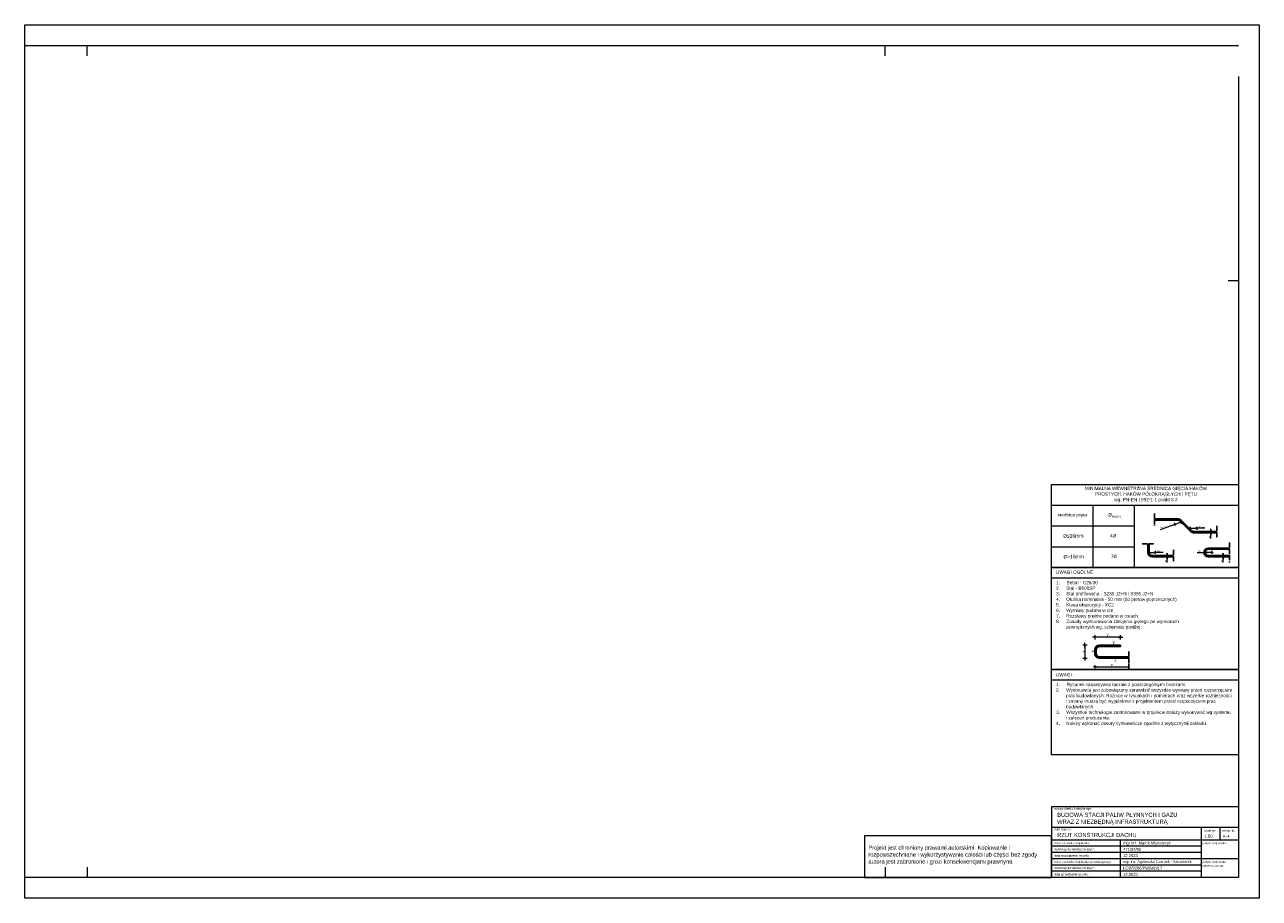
# Model space of a CAD drawing. Header units: millimetres. Extents: x 1814 to 94182, y 11562 to 49454.
# Tile 1 of 143: x 1814 to 3299, y 17616 to 18666. Entities that reach past the tile are written whole.
import ezdxf

# ---------------------------------------------------------------- set-up
doc = ezdxf.new("R2010")
doc.units = ezdxf.units.MM
doc.linetypes.add('ACAD_ISO04W100', pattern=[30, 24, -3, 0, -3])
doc.layers.add('opis', color=50, linetype='Continuous')
doc.layers.add('osie', color=40, linetype='ACAD_ISO04W100')
doc.layers.add('pomoc', color=210, linetype='Continuous', lineweight=9, plot=False)
for name, color, linetype, lineweight in [('ramka', 84, 'Continuous', 15), ('widok 0.25', 30, 'Continuous', 25), ('wymiar', 135, 'Continuous', 9)]:
    doc.layers.add(name, color=color, linetype=linetype, lineweight=lineweight)
doc.styles.add('ARIAL 16', font='arial.ttf', dxfattribs={"height": 16})
doc.styles.add('GENERATED_STYLE_4', font='txt')
doc.styles.get("Standard").update_dxf_attribs({"font": 'arial.ttf'})
doc.styles.add('WMF-System0', font='SIMPLEX')

msp = doc.modelspace()

# ---------------------------------------------------------------- linework, layer by layer
at = {"layer": 'opis'}
for p, q in [((3237.624, 18057.116), (3243.074, 18057.116)), ((3243.074, 18055.616), (3237.624, 18055.616)), ((3185.124, 18028.137), (3190.574, 18028.137)), ((3252.624, 18028.137), (3258.074, 18028.137)), ((3190.574, 18026.637), (3185.124, 18026.637)), ((3258.074, 18026.637), (3252.624, 18026.637))]:
    msp.add_line(p, q, dxfattribs=at)
at = {"layer": 'osie', "ltscale": 0.25}
for p, q in [((3172.849, 18078.866), (3172.849, 18063.866)), ((3216.531, 18057.684), (3204.167, 18070.047)), ((3247.849, 18063.866), (3247.849, 18048.866)), ((3262.849, 18043.866), (3262.849, 18019.887)), ((3157.849, 18042.387), (3172.849, 18042.387)), ((3195.349, 18034.887), (3195.349, 18019.887)), ((3101.717, 17915.113), (3101.717, 17910.134)), ((3106.217, 17919.613), (3131.717, 17919.613)), ((3141.717, 17912.624), (3141.717, 17892.134)), ((3106.217, 17905.634), (3141.717, 17905.634))]:
    msp.add_line(p, q, dxfattribs=at)
for points in [[(3172.849, 18071.366), (3200.985, 18071.366, -0.19891237), (3204.167, 18070.047)], [(3216.531, 18057.684, 0.19891237), (3219.713, 18056.366), (3247.849, 18056.366)], [(3165.349, 18042.387), (3165.349, 18031.887, 0.41421356), (3169.849, 18027.387), (3195.349, 18027.387)], [(3232.849, 18031.866, -0.41421356), (3237.349, 18036.366), (3262.849, 18036.366)], [(3232.849, 18031.887, 0.41421356), (3237.349, 18027.387), (3262.849, 18027.387)]]:
    msp.add_lwpolyline(points, format="xyb", dxfattribs=at)
for centre, start, end in [((3106.217, 17915.113), 90, 180), ((3106.217, 17910.134), 180, 270)]:
    msp.add_arc(centre, 4.5, start, end, dxfattribs=at)
at = {"layer": 'pomoc'}
msp.add_lwpolyline([(1813.741, 18666.176), (3298.741, 18666.176), (3298.741, 17616.176), (1813.741, 17616.176)], close=True, dxfattribs=at)
at = {"layer": 'ramka', "linetype": 'Continuous'}
for p, q in [((1813.741, 18641.176), (3273.741, 18641.176)), ((3273.741, 18603.814), (3273.741, 17641.176)), ((3048.741, 17726.176), (3048.741, 17641.176)), ((3273.741, 17726.176), (3048.741, 17726.176)), ((3273.741, 17701.176), (3048.741, 17701.176)), ((3228.741, 17701.176), (3228.741, 17686.176)), ((3251.241, 17701.176), (3251.241, 17686.176)), ((3273.741, 17686.176), (3048.741, 17686.176)), ((3228.741, 17678.676), (3048.741, 17678.676)), ((3131.241, 17686.176), (3131.241, 17663.676)), ((3228.741, 17686.176), (3228.741, 17663.676)), ((3228.741, 17671.176), (3048.741, 17671.176)), ((3273.741, 17663.676), (3048.741, 17663.676)), ((3131.241, 17663.676), (3131.241, 17641.176)), ((3228.741, 17663.676), (3228.741, 17641.176)), ((3228.741, 17656.176), (3048.741, 17656.176)), ((3228.741, 17648.676), (3048.741, 17648.676)), ((3273.741, 17641.176), (1813.741, 17641.176))]:
    msp.add_line(p, q, dxfattribs=at)
at = {"layer": 'ramka', "ltscale": 0.2}
for p, q in [((3048.741, 18088.676), (3273.741, 18088.676)), ((3098.741, 18013.676), (3098.741, 18088.676)), ((3148.741, 18013.676), (3148.741, 18088.676)), ((3048.741, 18063.676), (3148.741, 18063.676)), ((3048.741, 18038.676), (3148.741, 18038.676)), ((3048.741, 18001.176), (3273.741, 18001.176)), ((3048.741, 17878.676), (3273.741, 17878.676))]:
    msp.add_line(p, q, dxfattribs=at)
for points in [[(3048.741, 18113.676), (3273.741, 18113.676), (3273.741, 18013.676), (3048.741, 18013.676)], [(3048.741, 18013.676), (3273.741, 18013.676), (3273.741, 17891.176), (3048.741, 17891.176)], [(3048.741, 17891.176), (3273.741, 17891.176), (3273.741, 17788.676), (3048.741, 17788.676)], [(2823.741, 17641.176), (3048.741, 17641.176), (3048.741, 17691.176), (2823.741, 17691.176)]]:
    msp.add_lwpolyline(points, close=True, dxfattribs=at)
at = {"layer": 'widok 0.25'}
for p, q in [((3216.001, 18057.153), (3203.637, 18069.517)), ((3100.967, 17915.113), (3100.967, 17910.134)), ((3102.467, 17915.113), (3102.467, 17910.134)), ((3106.217, 17920.363), (3131.717, 17920.363)), ((3106.217, 17918.863), (3131.717, 17918.863)), ((3131.717, 17920.363), (3131.717, 17918.863)), ((3106.217, 17906.384), (3141.717, 17906.384)), ((3106.217, 17904.884), (3141.717, 17904.884))]:
    msp.add_line(p, q, dxfattribs=at)
for points in [[(3172.849, 18072.116), (3200.985, 18072.116, -0.19891237), (3204.698, 18070.578)], [(3172.849, 18070.616), (3200.985, 18070.616, -0.19891237), (3203.637, 18069.517)], [(3247.849, 18057.116), (3219.713, 18057.116, -0.19891237), (3217.062, 18058.214), (3204.698, 18070.578)], [(3216.001, 18057.153, 0.19891237), (3219.713, 18055.616), (3247.849, 18055.616)], [(3164.599, 18042.387), (3164.599, 18031.887, 0.41421356), (3169.849, 18026.637), (3195.349, 18026.637)], [(3166.099, 18042.387), (3166.099, 18031.887, 0.41421356), (3169.849, 18028.137), (3195.349, 18028.137)], [(3232.099, 18031.866, -0.41421356), (3237.349, 18037.116), (3262.849, 18037.116)], [(3232.099, 18031.887, 0.41421356), (3237.349, 18026.637), (3262.849, 18026.637)], [(3233.599, 18031.866, -0.41421356), (3237.349, 18035.616), (3262.849, 18035.616)], [(3233.599, 18031.887, 0.41421356), (3237.349, 18028.137), (3262.849, 18028.137)]]:
    msp.add_lwpolyline(points, format="xyb", dxfattribs=at)
for centre, radius, start, end in [((3106.217, 17915.113), 5.25, 90, 180), ((3106.217, 17910.134), 5.25, 180, 270), ((3106.217, 17915.113), 3.75, 90, 180), ((3106.217, 17910.134), 3.75, 180, 270)]:
    msp.add_arc(centre, radius, start, end, dxfattribs=at)
at = {"layer": 'wymiar'}
for p, q in [((1888.741, 18628.676), (1888.741, 18641.176)), ((2848.741, 18628.676), (2848.741, 18641.176)), ((3261.241, 18358.676), (3273.741, 18358.676)), ((3179.804, 18059.524), (3196.497, 18065.31)), ((3195.691, 18065.03), (3199.193, 18066.244)), ((3198.037, 18063.921), (3196.847, 18067.354)), ((3204.528, 18068.094), (3197.442, 18065.637)), ((3206.279, 18068.701), (3202.778, 18067.487)), ((3203.934, 18069.81), (3205.123, 18066.377)), ((3205.473, 18068.421), (3206.418, 18068.749)), ((3214.963, 18060.856), (3213.963, 18060.854)), ((3214.11, 18060.854), (3217.816, 18060.862)), ((3215.967, 18059.041), (3215.96, 18062.675)), ((3215.963, 18060.858), (3223.463, 18060.873)), ((3225.316, 18060.877), (3221.61, 18060.869)), ((3223.46, 18062.69), (3223.467, 18059.056)), ((3233.031, 18060.892), (3224.463, 18060.875)), ((3240.349, 18058.616), (3240.349, 18060.116)), ((3240.349, 18059.895), (3240.349, 18054.336)), ((3240.349, 18052.836), (3240.349, 18058.395)), ((3240.349, 18057.116), (3240.349, 18055.616)), ((3240.349, 18057.116), (3240.349, 18055.616)), ((3240.349, 18048.727), (3240.349, 18055.616)), ((3240.349, 18054.116), (3240.349, 18052.616)), ((3165.099, 18031.877), (3164.099, 18031.875)), ((3164.246, 18031.875), (3167.952, 18031.883)), ((3166.103, 18030.062), (3166.096, 18033.696)), ((3166.099, 18031.879), (3173.599, 18031.894)), ((3175.452, 18031.898), (3171.746, 18031.89)), ((3173.596, 18033.711), (3173.603, 18030.077)), ((3183.167, 18031.913), (3174.599, 18031.896)), ((3187.849, 18029.637), (3187.849, 18031.137)), ((3187.849, 18030.916), (3187.849, 18025.357)), ((3187.849, 18023.857), (3187.849, 18029.416)), ((3187.849, 18028.137), (3187.849, 18026.637)), ((3187.849, 18028.137), (3187.849, 18026.637)), ((3224.031, 18031.86), (3232.599, 18031.877)), ((3231.746, 18031.875), (3235.452, 18031.883)), ((3233.603, 18030.062), (3233.596, 18033.696)), ((3241.099, 18031.894), (3233.599, 18031.879)), ((3242.952, 18031.898), (3239.246, 18031.89)), ((3241.096, 18033.711), (3241.103, 18030.077)), ((3242.099, 18031.896), (3243.099, 18031.898)), ((3255.349, 18029.637), (3255.349, 18031.137)), ((3255.349, 18030.916), (3255.349, 18025.357)), ((3255.349, 18023.857), (3255.349, 18029.416)), ((3255.349, 18028.137), (3255.349, 18026.637)), ((3255.349, 18028.137), (3255.349, 18026.637)), ((3187.849, 18019.8), (3187.849, 18026.637)), ((3187.849, 18025.137), (3187.849, 18023.637)), ((3255.349, 18019.686), (3255.349, 18026.637)), ((3255.349, 18025.137), (3255.349, 18023.637)), ((3103.747, 17929.898), (3098.188, 17929.898)), ((3100.967, 17932.623), (3100.967, 17927.174)), ((3130.217, 17929.898), (3102.467, 17929.898)), ((3128.938, 17929.898), (3134.497, 17929.898)), ((3131.717, 17927.174), (3131.717, 17932.623)), ((3091.801, 17920.363), (3086.351, 17920.363)), ((3089.076, 17917.584), (3089.076, 17923.143)), ((3089.076, 17918.863), (3089.076, 17906.384)), ((3086.351, 17904.884), (3091.801, 17904.884)), ((3089.076, 17907.664), (3089.076, 17902.105)), ((3102.82, 17894.428), (3099.114, 17894.428)), ((3100.967, 17896.244), (3100.967, 17892.611)), ((3101.967, 17894.428), (3141.717, 17894.428)), ((1888.741, 17653.676), (1888.741, 17641.176)), ((2848.741, 17653.676), (2848.741, 17641.176))]:
    msp.add_line(p, q, dxfattribs=at)
for points, const_width in [([(3196.905, 18064.531), (3197.979, 18066.744)], 0.14), ([(3205.065, 18069.2), (3203.992, 18066.987)], 0.14), ([(3215.095, 18059.986), (3216.831, 18061.729)], 0.14), ([(3224.331, 18061.745), (3222.595, 18060.002)], 0.14), ([(3239.045, 18058.42), (3241.654, 18055.811)], 0.21), ([(3241.654, 18054.311), (3239.045, 18056.92)], 0.21), ([(3165.231, 18031.008), (3166.967, 18032.751)], 0.14), ([(3174.467, 18032.766), (3172.731, 18031.023)], 0.14), ([(3186.545, 18029.441), (3189.154, 18026.832)], 0.21), ([(3189.154, 18025.332), (3186.545, 18027.941)], 0.21), ([(3232.731, 18031.008), (3234.467, 18032.751)], 0.14), ([(3241.967, 18032.766), (3240.231, 18031.023)], 0.14), ([(3254.045, 18029.441), (3256.654, 18026.832)], 0.21), ([(3256.654, 18025.332), (3254.045, 18027.941)], 0.21), ([(3102.272, 17931.203), (3099.663, 17928.594)], 0.21), ([(3130.413, 17928.594), (3133.022, 17931.203)], 0.21), ([(3090.381, 17919.059), (3087.771, 17921.668)], 0.21), ([(3087.771, 17906.189), (3090.381, 17903.58)], 0.21), ([(3101.837, 17895.298), (3100.098, 17893.558)], 0.14)]:
    msp.add_lwpolyline(points, dxfattribs=dict(at, const_width=const_width))

# ---------------------------------------------------------------- texts
at = {"layer": 'opis', "ltscale": 0.5, "char_height": 4, "attachment_point": 1}
for s, insert, width in [('{\\W5.08265;  }MINIMALNA WEWNĘTRZNA ŚREDNICA GIĘCIA HAKÓW \\P{\\W8.95259;  }PROSTYCH, HAKÓW PÓŁOKRĄGŁYCH I PĘTLI\\P{\\W8.22102;    }wg. PN-EN 1992-1-1 punkt 8.3', (3073.208, 18110.744), 177.93479), ('{\\W3.479349; }średnica pręta', (3050.615, 18079.117), 45.80491), ('\\A1;{\\W3.791843; }Ø{\\H0.7x;\\S^ m,min;}', (3111.244, 18079.117), 26.01478), ('{\\fCalibri|b0|i0|c0|p34;\\W1.41826; \\W1;Ø\\fArial|b0|i0|c238|p34;\\H1.08333x;≤16mm}', (3061.038, 18054.117), 27.66906), ('{\\fCalibri|b0|i0|c238|p34;\\W3.85528; \\W1;4\\fCalibri|b0|i0|c0|p34;Ø}', (3113.779, 18054.117), 17.90765), ('{\\fCalibri|b0|i0|c0|p34;\\W2.16818; \\W1;Ø\\fArial|b0|i0|c238|p34;\\H1.08333x;>16mm}', (3060.17, 18029.117), 30.01857), ('{\\fCalibri|b0|i0|c238|p34;\\W2.92916; \\W1;7\\fCalibri|b0|i0|c0|p34;Ø}', (3116.139, 18029.117), 15.11202), ('UWAGI OGÓLNE:', (3054.208, 18010.164), 177.93479), ('\\A1;{\\W2.576449; }1.{\\W5.119507; }Beton - C25/30\\P{\\W2.576449; }2.{\\W4.83304; }Stal - B500SP\\P{\\W2.576449; }3.{\\W4.878734; }Stal profilowana - S235 J2+N i S355 J2+N\\P{\\W2.576449; }4.{\\W4.773286; }Otulina nominalna - 50 mm (do pretów poprzecznych)\\P{\\W2.576449; }5.{\\W4.876977; }Klasa ekspozycji - XC2\\P{\\W2.576449; }6.{\\W4.862917; }Wymiary podano w cm\\P{\\W2.576449; }7.{\\W4.898066; }Rozstawy prętów podano w osiach\\P{\\W2.576449; }8.{\\W4.873462; }Zasady wymiarowania zbrojenia giętego po wymiarach \\P{\\W5.1529;  }zewnętrznych wg. schematu poniżej:', (3050.359, 17997.657), 177.93479), ('UWAGI:', (3054.208, 17886.838), 177.93479), ('\\A1;{\\W2.576449; }1.{\\W5.119507; }Rysunek rozpatrywać łącznie z poszczególnymi branżami.\\P{\\W2.576449; }2.{\\W4.83304; }Wykonawca jest zobowiązany sprawdzić wszystkie wymiary przed rozpoczęciem \\P{\\W5.1529;  }prac budowlanych. Różnice w rysunkach i pomiarach oraz wszelkie rozbieżności \\P{\\W5.1529;  }i zmiany muszą być wyjaśnione z projektantem przed rozpoczęciem prac \\P{\\W5.1529;  }budowlanych.\\P{\\W2.576449; }3.{\\W4.878734; }Wszystkie technologie zastosowane w projekcie należy wykonywać wg systemu \\P{\\W5.1529;  }i zaleceń producenta.\\P{\\W2.576449; }4.{\\W4.773286; }Należy wykonać otwory cynkownicze zgodnie z wytycznymi zakładu.', (3050.359, 17875.157), 215.27795)]:
    msp.add_mtext(s, dxfattribs=dict(at, insert=insert, width=width))
at = {"layer": 'opis', "char_height": 1.6, "attachment_point": 5, "style": 'ARIAL 16'}
for s, insert, rotation in [('\\A1;%%C{\\H0.7x;\\S^ m,min;}', (3182.761, 18062.548), 19.1175), ('\\A1;%%C{\\H0.7x;\\S^ m,min;}', (3229.243, 18062.774), 0.114701), ('\\A1;%%C', (3238.488, 18050.51), 90), ('\\A1;%%C{\\H0.7x;\\S^ m,min;}', (3179.379, 18033.795), 0.114701), ('\\A1;%%C{\\H0.7x;\\S^ m,min;}', (3227.811, 18033.757), 0.114701), ('\\A1;%%C', (3185.988, 18021.582), 90), ('\\A1;%%C', (3253.488, 18021.469), 90)]:
    msp.add_mtext(s, dxfattribs=dict(at, insert=insert, rotation=rotation))
at = {"layer": 'opis', "char_height": 3.75, "width": 11.50594, "attachment_point": 9, "style": 'WMF-System0'}
for s, insert in [('\\pt78.75;{\\fArial|b0|i0|c238|p34;y}', (3124.836, 17921.231)), ('\\pt78.75;{\\fArial|b0|i0|c238|p34;z}', (3127.059, 17901.181))]:
    msp.add_mtext(s, dxfattribs=dict(at, insert=insert))
at = {"layer": 'opis', "insert": (3099.976, 17907.097), "char_height": 3.75, "width": 11.50594, "attachment_point": 7, "rotation": 90, "style": 'WMF-System0'}
msp.add_mtext('{\\fArial|b0|i0|c238|p34;\\W3.07914; \\W1;x}', dxfattribs=at)
at = {"layer": 'opis', "linetype": 'Continuous', "attachment_point": 1, "style": 'GENERATED_STYLE_4'}
for s, insert, char_height, rotation in [('\\A1;{\\fCentury Gothic|b0|i0|c0|p34;nazwa obiektu budowlanego:}', (3052.491, 17725.294), 2.5, 359.99882), ('\\A1;{\\fCentury Gothic|b0|i0|c0|p34;tytuł rysunku:}', (3052.491, 17700.246), 2.5, 359.99882), ('\\A1;{\\fCentury Gothic|b0|i0|c0|p34;skala rys.}', (3232.544, 17698.739), 2.5, 359.99882), ('\\A1;{\\fCentury Gothic|b0|i0|c238|p34;1:50}', (3232.521, 17692.799), 3.75, 0.00118), ('\\A1;{\\fCentury Gothic|b0|i0|c0|p34;nr rysunku}', (3254.149, 17698.739), 2.5, 359.99882), ('\\A1;{\\fCentury Gothic|b0|i0|c238|p34;K-4}', (3255.021, 17692.799), 3.75, 0.00118), ('\\A1;{\\fCentury Gothic|b0|i0|c0|p34;imię i nazwisko projektanta:}', (3052.49, 17683.786), 2.5, 359.99882), ('\\A1;{\\fCentury Gothic|b0|i0|c0|p34;numer uprawnień budowlanych:}', (3052.49, 17676.395), 2.5, 359.99882), ('\\A1;{\\fCentury Gothic|b0|i0|c238|p34;471/84/91}', (3134.991, 17676.764), 3.5, 359.99882), ('\\A1;{\\fCentury Gothic|b0|i0|c0|p34;mgr inż. \\fCentury Gothic|b0|i0|c238|p34;Marek Młynarczyk}', (3134.991, 17684.331), 3.5, 359.99882), ('\\A1;{\\fCentury Gothic|b0|i0|c0|p34;podpis projektanta:}', (3230.287, 17683.786), 2.5, 359.99882), ('\\A1;{\\fCentury Gothic|b0|i0|c0|p34;data sporządzenia rysunku :}', (3052.49, 17668.787), 2.5, 359.99882), ('\\A1;{\\fCentury Gothic|b0|i0|c0|p34;imię i nazwisko projektanta sprawdzającego:}', (3052.49, 17661.286), 2.5, 359.99882), ('\\A1;{\\fCentury Gothic|b0|i0|c0|p34;mgr inż. \\fCentury Gothic|b0|i0|c238|p34;Agnieszka Czarnek - Kaczmarek}', (3134.991, 17661.919), 3.25, 359.99882), ('\\A1;{\\fCentury Gothic|b0|i0|c238|p34;12\\fCentury Gothic|b0|i0|c0|p34;.202\\fCentury Gothic|b0|i0|c238|p34;3}', (3134.991, 17669.264), 3.5, 359.99882), ('\\A1;{\\fCentury Gothic|b0|i0|c0|p34;data sprawdzenia rysunku :}', (3052.49, 17646.287), 2.5, 359.99882), ('\\A1;{\\fCentury Gothic|b0|i0|c0|p34;numer uprawnień budowlanych:}', (3052.49, 17653.895), 2.5, 359.99882), ('\\A1;{\\fCentury Gothic|b0|i0|c238|p34;12\\fCentury Gothic|b0|i0|c0|p34;.202\\fCentury Gothic|b0|i0|c238|p34;3}', (3134.991, 17646.764), 3.5, 359.99882), ('\\A1;{\\fCentury Gothic|b0|i0|c238|p34;LOD/3266/PWBKb/17}', (3134.991, 17654.264), 3.5, 359.99882)]:
    msp.add_mtext(s, dxfattribs=dict(at, insert=insert, char_height=char_height, rotation=rotation))
at = {"layer": 'opis', "linetype": 'Continuous', "rotation": 0.00118, "style": 'GENERATED_STYLE_4'}
for s, insert, char_height, width, attachment_point in [('\\A1;{\\fCentury Gothic|b0|i0|c238|p34;BUDOWA STACJI PALIW PŁYNNYCH I GAZU\\PWRAZ Z NIEZBĘDNĄ INFRASTRUKTURĄ}', (3055.624, 17711.565), 5, 218.11631, 4), ('\\A1;{\\fCentury Gothic|b0|i0|c238|p34;RZUT KONSTRUKCJI DACHU}', (3055.624, 17694.831), 5, 165.97633, 1), ('\\A1;{\\fCentury Gothic|b0|i0|c238|p34;\\H0.5x;Projekt jest chroniony prawami autorskimi. Kopiowanie i rozpowszechniane i wykorzystywanie całości lub części bez zgody autora jest zabronione i grozi konsekwencjami prawnymi.}', (2828.569, 17667.961), 10, 216.34501, 4)]:
    msp.add_mtext(s, dxfattribs=dict(at, insert=insert, char_height=char_height, width=width, attachment_point=attachment_point))
at = {"layer": 'opis', "linetype": 'Continuous', "insert": (3230.287, 17661.286), "char_height": 2.5, "attachment_point": 1, "rotation": 359.99882, "line_spacing_factor": 1.06023, "style": 'GENERATED_STYLE_4'}
msp.add_mtext('\\A1;{\\fCentury Gothic|b0|i0|c0|p34;podpis projektanta \\P\\fCentury Gothic|b0|i0|c0|p34;sprawdzającego:}', dxfattribs=at)
at = {"layer": 'wymiar', "char_height": 3.2, "attachment_point": 5, "style": 'ARIAL 16'}
for s, insert in [('\\A1;y', (3116.342, 17932.836)), ('\\A1;z', (3121.342, 17897.028))]:
    msp.add_mtext(s, dxfattribs=dict(at, insert=insert))
at = {"layer": 'wymiar', "insert": (3087.104, 17912.64), "char_height": 3.2, "attachment_point": 5, "rotation": 90, "style": 'ARIAL 16'}
msp.add_mtext('\\A1;x', dxfattribs=at)

doc.saveas('drawing.dxf')
